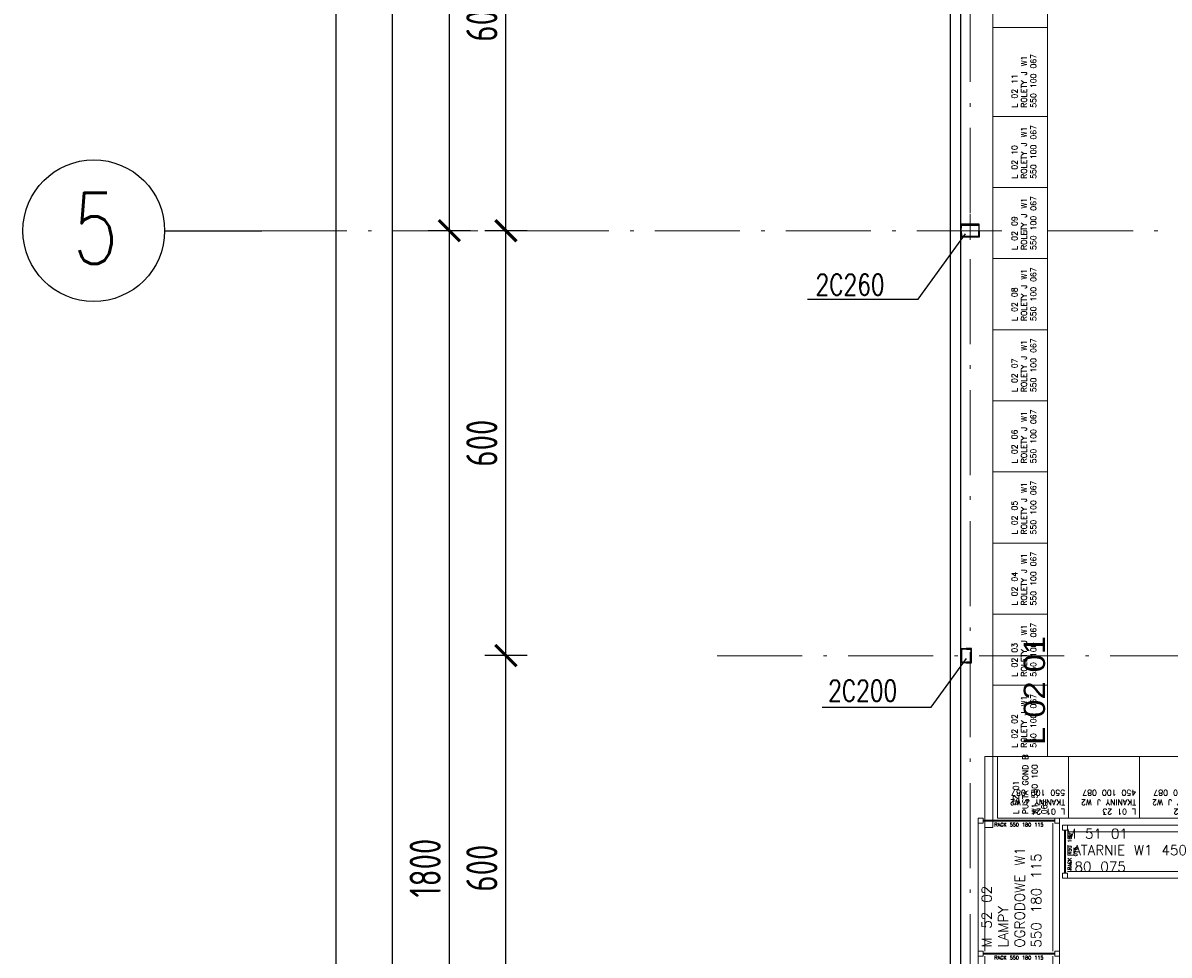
# Model space of a CAD drawing. Extents: x 153948 to 285449, y -89387 to -60195.
# Tile 11 of 108: x 247383 to 249001, y -83102 to -81786. Entities that reach past the tile are written whole.
import ezdxf

# ---------------------------------------------------------------- set-up
doc = ezdxf.new("R2010")
doc.units = 0
doc.header["$LTSCALE"] = 100
doc.header["$MEASUREMENT"] = 0
doc.header["$PDMODE"] = 1
doc.linetypes.add('ACAD_ISO10W100', pattern=[18.5, 12, -3, 0.5, -3])
doc.layers.get('0').update_dxf_attribs({"linetype": 'CONTINUOUS'})
doc.layers.get('DEFPOINTS').update_dxf_attribs({"linetype": 'CONTINUOUS'})
for name, color, linetype in [('1', 2, 'CONTINUOUS'), ('K-STA', 2, 'CONTINUOUS'), ('mago', 7, 'CONTINUOUS'), ('RS Minimasa VBA', 7, 'CONTINUOUS'), ('TEXT', 11, 'CONTINUOUS'), ('TEXT1', 2, 'CONTINUOUS'), ('WYMIARY', 1, 'CONTINUOUS')]:
    doc.layers.add(name, color=color, linetype=linetype)
for name, color, linetype, lineweight in [('OSIE', 8, 'ACAD_ISO10W100', 15), ('PANELE', 3, 'CONTINUOUS', 25), ('R450', 1, 'CONTINUOUS', 13), ('RAK_450', 7, 'CONTINUOUS', 13), ('RS REGAŁY', 7, 'CONTINUOUS', 13)]:
    doc.layers.add(name, color=color, linetype=linetype, lineweight=lineweight)
doc.styles.add('arial', font='arial.ttf', dxfattribs={"width": 1.1})
doc.styles.get("Standard").update_dxf_attribs({"font": 'txt.shx'})
doc.styles.add('STYLE2', font='isocp.shx', dxfattribs={"width": 0.8})
doc.styles.add('TXT3', font='SIMPLEX.SHX', dxfattribs={"width": 0.75, "height": 40})
doc.dimstyles.new('KRESKI_100', dxfattribs={"dimscale": 20, "dimtxt": 2.2, "dimasz": 1.5, "dimexe": 1.5, "dimexo": 1.5, "dimgap": 0.6, "dimtad": 1, "dimdec": 1, "dimrnd": 0.5, "dimdsep": 46, "dimtxsty": 'STYLE2', "dimblk1": 'ARCHTICK', "dimblk2": 'ARCHTICK', "dimsah": 1, "dimcen": 2.5, "dimdle": 1.5, "dimclrd": 10, "dimclre": 10, "dimclrt": 15, "dimadec": 0, "dimazin": 0, "dimtfac": 1, "dimtdec": 1, "dimtmove": 1, "dimatfit": 3, "dimldrblk": 'ARCHTICK', "dimfxl": 1.5, "dimfxlon": 1, "dimtolj": 1, "dimtzin": 0, "dimarcsym": 0})

# ---------------------------------------------------------------- blocks, each defined once
blk = doc.blocks.new('SC260X2')
at = {"layer": '1'}
for points in [[(-13, 9), (-13, 0), (-12.4, 0), (-12.1, 7, -0.401015), (-11.1, 7.9), (11.1, 7.9, -0.401015), (12.1, 7), (12.4, 0), (13, 0), (13, 9)], [(-13, -9), (-13, 0), (-12.4, 0), (-12.1, -7, 0.401015), (-11.1, -7.9), (11.1, -7.9, 0.401015), (12.1, -7), (12.4, 0), (13, 0), (13, -9)]]:
    blk.add_lwpolyline(points, format="xyb", close=True, dxfattribs=at)
blk = doc.blocks.new('SC200X2')
at = {"layer": '1'}
for points in [[(-10, 7.5), (-10, 0), (-9.7, 0, 0.391021), (-9.1, 0.6), (-8.7, 5.6, -0.391021), (-7.6, 6.6), (7.6, 6.6, -0.391021), (8.7, 5.6), (9.1, 0.6, 0.391021), (9.7, 0), (10, 0), (10, 7.5)], [(-10, -7.5), (-10, 0), (-9.7, 0, -0.391021), (-9.1, -0.6), (-8.7, -5.6, 0.391021), (-7.6, -6.6), (7.6, -6.6, 0.391021), (8.7, -5.6), (9.1, -0.6, -0.391021), (9.7, 0), (10, 0), (10, -7.5)]]:
    blk.add_lwpolyline(points, format="xyb", close=True, dxfattribs=at)
blk = doc.blocks.new('_ARCHTICK')
at = {"color": 0, "linetype": 'ByBlock', "const_width": 0.15}
blk.add_lwpolyline([(-0.5, -0.5), (0.5, 0.5)], dxfattribs=at)
blk = doc.blocks.new('*D198')
at = {"layer": 'DEFPOINTS', "color": 0, "ltscale": 0.1, "transparency": 16777216}
for p in [(248692.9, -74816), (247825, -85703), (248692.9, -85703)]:
    blk.add_point(p, dxfattribs=at)
at = {"layer": 'WYMIARY', "color": 10, "lineweight": -2, "ltscale": 0.1, "transparency": 16777216}
for p, q in [((247825, -74786), (247825, -85733)), ((247855, -74816), (247795, -74816)), ((247855, -85703), (247795, -85703))]:
    blk.add_line(p, q, dxfattribs=at)
at = {"layer": 'WYMIARY', "color": 10, "lineweight": -2, "ltscale": 0.1, "transparency": 16777216, "xscale": 30, "yscale": 30, "zscale": 30}
for p, rotation in [((247825, -74816), 90), ((247825, -85703), 270)]:
    blk.add_blockref('_ARCHTICK', p, dxfattribs=dict(at, rotation=rotation))
at = {"layer": 'WYMIARY', "color": 15, "ltscale": 0.1, "transparency": 16777216, "insert": (247791, -80259.5), "char_height": 44, "attachment_point": 5, "rotation": 90, "style": 'STYLE2'}
blk.add_mtext('\\A1;10887', dxfattribs=at)
blk = doc.blocks.new('*D201')
at = {"layer": 'DEFPOINTS', "color": 0, "ltscale": 0.1, "transparency": 16777216}
for p in [(247905, -77029.5), (247985, -77029.5), (248692.9, -83979.5)]:
    blk.add_point(p, dxfattribs=at)
at = {"layer": 'WYMIARY', "color": 10, "lineweight": -2, "ltscale": 0.1, "transparency": 16777216}
for p, q in [((247905, -84009.5), (247905, -76999.5)), ((247935, -77029.5), (247875, -77029.5)), ((247935, -83979.5), (247875, -83979.5))]:
    blk.add_line(p, q, dxfattribs=at)
at = {"layer": 'WYMIARY', "color": 10, "lineweight": -2, "ltscale": 0.1, "transparency": 16777216, "xscale": 30, "yscale": 30, "zscale": 30}
for p, rotation in [((247905, -77029.5), 90), ((247905, -83979.5), 270)]:
    blk.add_blockref('_ARCHTICK', p, dxfattribs=dict(at, rotation=rotation))
at = {"layer": 'WYMIARY', "color": 15, "ltscale": 0.1, "transparency": 16777216, "insert": (247871, -80504.5), "char_height": 44, "attachment_point": 5, "rotation": 90, "style": 'STYLE2'}
blk.add_mtext('\\A1;6950', dxfattribs=at)
blk = doc.blocks.new('*D209')
at = {"layer": 'DEFPOINTS', "color": 0, "ltscale": 0.1, "transparency": 16777216}
for p in [(248065, -80279.5), (247985, -82079.5), (248065, -82079.5)]:
    blk.add_point(p, dxfattribs=at)
at = {"layer": 'WYMIARY', "color": 10, "lineweight": -2, "ltscale": 0.1, "transparency": 16777216}
for p, q in [((247985, -80249.5), (247985, -82109.5)), ((248015, -80279.5), (247955, -80279.5)), ((248015, -82079.5), (247955, -82079.5))]:
    blk.add_line(p, q, dxfattribs=at)
at = {"layer": 'WYMIARY', "color": 10, "lineweight": -2, "ltscale": 0.1, "transparency": 16777216, "xscale": 30, "yscale": 30, "zscale": 30}
for p, rotation in [((247985, -80279.5), 90), ((247985, -82079.5), 270)]:
    blk.add_blockref('_ARCHTICK', p, dxfattribs=dict(at, rotation=rotation))
at = {"layer": 'WYMIARY', "color": 15, "ltscale": 0.1, "transparency": 16777216, "insert": (247951, -81179.5), "char_height": 44, "attachment_point": 5, "rotation": 90, "style": 'STYLE2'}
blk.add_mtext('\\A1;1800', dxfattribs=at)
blk = doc.blocks.new('*D210')
at = {"layer": 'DEFPOINTS', "color": 0, "ltscale": 0.1, "transparency": 16777216}
for p in [(248065, -82079.5), (247985, -83879.5), (248065, -83879.5)]:
    blk.add_point(p, dxfattribs=at)
at = {"layer": 'WYMIARY', "color": 10, "lineweight": -2, "ltscale": 0.1, "transparency": 16777216}
for p, q in [((247985, -82049.5), (247985, -83909.5)), ((248015, -82079.5), (247955, -82079.5)), ((248015, -83879.5), (247955, -83879.5))]:
    blk.add_line(p, q, dxfattribs=at)
at = {"layer": 'WYMIARY', "color": 10, "lineweight": -2, "ltscale": 0.1, "transparency": 16777216, "xscale": 30, "yscale": 30, "zscale": 30}
for p, rotation in [((247985, -82079.5), 90), ((247985, -83879.5), 270)]:
    blk.add_blockref('_ARCHTICK', p, dxfattribs=dict(at, rotation=rotation))
at = {"layer": 'WYMIARY', "color": 15, "ltscale": 0.1, "transparency": 16777216, "insert": (247951, -82979.5), "char_height": 44, "attachment_point": 5, "rotation": 90, "style": 'STYLE2'}
blk.add_mtext('\\A1;1800', dxfattribs=at)
blk = doc.blocks.new('*D220')
at = {"layer": 'DEFPOINTS', "color": 0, "ltscale": 0.1, "transparency": 16777216}
for p in [(248065, -82679.5), (248145, -82679.5), (248145, -83279.5)]:
    blk.add_point(p, dxfattribs=at)
at = {"layer": 'WYMIARY', "color": 10, "lineweight": -2, "ltscale": 0.1, "transparency": 16777216}
for p, q in [((248065, -83309.5), (248065, -82649.5)), ((248095, -82679.5), (248035, -82679.5)), ((248095, -83279.5), (248035, -83279.5))]:
    blk.add_line(p, q, dxfattribs=at)
at = {"layer": 'WYMIARY', "color": 10, "lineweight": -2, "ltscale": 0.1, "transparency": 16777216, "xscale": 30, "yscale": 30, "zscale": 30}
for p, rotation in [((248065, -82679.5), 90), ((248065, -83279.5), 270)]:
    blk.add_blockref('_ARCHTICK', p, dxfattribs=dict(at, rotation=rotation))
at = {"layer": 'WYMIARY', "color": 15, "ltscale": 0.1, "transparency": 16777216, "insert": (248031, -82979.5), "char_height": 44, "attachment_point": 5, "rotation": 90, "style": 'STYLE2'}
blk.add_mtext('\\A1;600', dxfattribs=at)
blk = doc.blocks.new('*D221')
at = {"layer": 'DEFPOINTS', "color": 0, "ltscale": 0.1, "transparency": 16777216}
for p in [(248065, -82079.5), (248145, -82079.5), (248145, -82679.5)]:
    blk.add_point(p, dxfattribs=at)
at = {"layer": 'WYMIARY', "color": 10, "lineweight": -2, "ltscale": 0.1, "transparency": 16777216}
for p, q in [((248065, -82709.5), (248065, -82049.5)), ((248095, -82079.5), (248035, -82079.5)), ((248095, -82679.5), (248035, -82679.5))]:
    blk.add_line(p, q, dxfattribs=at)
at = {"layer": 'WYMIARY', "color": 10, "lineweight": -2, "ltscale": 0.1, "transparency": 16777216, "xscale": 30, "yscale": 30, "zscale": 30}
for p, rotation in [((248065, -82079.5), 90), ((248065, -82679.5), 270)]:
    blk.add_blockref('_ARCHTICK', p, dxfattribs=dict(at, rotation=rotation))
at = {"layer": 'WYMIARY', "color": 15, "ltscale": 0.1, "transparency": 16777216, "insert": (248031, -82379.5), "char_height": 44, "attachment_point": 5, "rotation": 90, "style": 'STYLE2'}
blk.add_mtext('\\A1;600', dxfattribs=at)
blk = doc.blocks.new('*D222')
at = {"layer": 'DEFPOINTS', "color": 0, "ltscale": 0.1, "transparency": 16777216}
for p in [(248065, -81479.5), (248145, -81479.5), (248145, -82079.5)]:
    blk.add_point(p, dxfattribs=at)
at = {"layer": 'WYMIARY', "color": 10, "lineweight": -2, "ltscale": 0.1, "transparency": 16777216}
for p, q in [((248065, -82109.5), (248065, -81449.5)), ((248095, -81479.5), (248035, -81479.5)), ((248095, -82079.5), (248035, -82079.5))]:
    blk.add_line(p, q, dxfattribs=at)
at = {"layer": 'WYMIARY', "color": 10, "lineweight": -2, "ltscale": 0.1, "transparency": 16777216, "xscale": 30, "yscale": 30, "zscale": 30}
for p, rotation in [((248065, -81479.5), 90), ((248065, -82079.5), 270)]:
    blk.add_blockref('_ARCHTICK', p, dxfattribs=dict(at, rotation=rotation))
at = {"layer": 'WYMIARY', "color": 15, "ltscale": 0.1, "transparency": 16777216, "insert": (248031, -81779.5), "char_height": 44, "attachment_point": 5, "rotation": 90, "style": 'STYLE2'}
blk.add_mtext('\\A1;600', dxfattribs=at)
blk = doc.blocks.new('RACK 550 180 115')
at = {"color": 6}
for p, q in [((7, 115), (187.8, 115)), ((2.75, 108), (2.75, 7)), ((4.25, 108), (4.25, 7)), ((7, 105.5), (187.8, 105.5)), ((7, 9.5), (187.8, 9.5)), ((7, 0), (187.8, 0))]:
    blk.add_line(p, q, dxfattribs=at)
for points in [[(0, 108), (7, 108), (7, 115), (0, 115)], [(0, 0), (7, 0), (7, 7), (0, 7)]]:
    blk.add_lwpolyline(points, close=True, dxfattribs=at)
at = {"color": 6, "insert": (9.25, 57.5), "char_height": 5, "width": 101, "attachment_point": 5, "rotation": 90}
blk.add_mtext('RACK 550 180 115', dxfattribs=at)
blk = doc.blocks.new('RACK 450 180 075')
at = {"color": 1}
for p, q in [((2.75, 68), (2.75, 7)), ((4.25, 68), (4.25, 7)), ((7, 75), (187.8, 75)), ((7, 65.5), (187.8, 65.5)), ((7, 9.5), (187.8, 9.5)), ((7, 0), (187.8, 0))]:
    blk.add_line(p, q, dxfattribs=at)
for points in [[(0, 68), (7, 68), (7, 75), (0, 75)], [(0, 0), (7, 0), (7, 7), (0, 7)]]:
    blk.add_lwpolyline(points, close=True, dxfattribs=at)
at = {"color": 1, "insert": (14.25, 37.5), "char_height": 5, "width": 61, "attachment_point": 5, "rotation": 90}
blk.add_mtext('RACK 450 180 075', dxfattribs=at)

msp = doc.modelspace()

# ---------------------------------------------------------------- linework, layer by layer
at = {"layer": 'OSIE', "ltscale": 0.1}
for p, q in [((248720.4, -86679.55), (248720.4, -73374.65)), ((247720.4, -82079.55), (263229.19, -82079.55)), ((248363.17, -82679.55), (249349.98, -82679.55))]:
    msp.add_line(p, q, dxfattribs=at)
at = {"layer": 'OSIE', "ltscale": 0.5}
msp.add_line((248720.4, -82092.33), (248720.4, -82055.71), dxfattribs=at)
at = {"layer": 'PANELE', "ltscale": 0.5}
for p, q in [((248692.9, -83279.55), (248692.9, -77029.55)), ((248707.4, -83279.55), (248707.4, -77029.55))]:
    msp.add_line(p, q, dxfattribs=at)
at = {"layer": 'R450', "color": 6}
for points in [[(248829.65, -81667.39), (248829.65, -81792.79), (248752.65, -81792.79), (248752.65, -81667.39)], [(248829.65, -81792.79), (248829.65, -81918.19), (248752.65, -81918.19), (248752.65, -81792.79)], [(248829.65, -81918.19), (248829.65, -82018.59), (248752.65, -82018.59), (248752.65, -81918.19)], [(248829.65, -82018.59), (248829.65, -82118.99), (248752.65, -82118.99), (248752.65, -82018.59)], [(248829.65, -82118.99), (248829.65, -82219.39), (248752.65, -82219.39), (248752.65, -82118.99)], [(248829.65, -82219.39), (248829.65, -82319.79), (248752.65, -82319.79), (248752.65, -82219.39)], [(248829.65, -82319.79), (248829.65, -82420.19), (248752.65, -82420.19), (248752.65, -82319.79)], [(248829.65, -82420.19), (248829.65, -82520.59), (248752.65, -82520.59), (248752.65, -82420.19)], [(248829.65, -82520.59), (248829.65, -82620.99), (248752.65, -82620.99), (248752.65, -82520.59)], [(248829.65, -82620.99), (248829.65, -82721.39), (248752.65, -82721.39), (248752.65, -82620.99)], [(248829.65, -82721.39), (248829.65, -82821.79), (248752.65, -82821.79), (248752.65, -82721.39)], [(248752.65, -82821.79), (248752.65, -82922.19), (248741.3, -82922.19), (248741.3, -82821.79)]]:
    msp.add_lwpolyline(points, close=True, dxfattribs=at)
at = {"layer": 'RAK_450', "extrusion": (0, -1.22465e-16, -1)}
for points in [[(-248859.4, -82821.79), (-248759, -82821.79), (-248759, -82908.79), (-248859.4, -82908.79)], [(-248959.8, -82821.79), (-248859.4, -82821.79), (-248859.4, -82908.79), (-248959.8, -82908.79)], [(-249060.2, -82821.79), (-248959.8, -82821.79), (-248959.8, -82908.79), (-249060.2, -82908.79)]]:
    msp.add_lwpolyline(points, close=True, dxfattribs=at)
at = {"layer": 'TEXT'}
for p, q in [((248646.99, -82176.18), (248713.86, -82084.05)), ((248490.8, -82176.18), (248646.99, -82176.18)), ((248665.53, -82752.19), (248715.4, -82683.3)), ((248511.71, -82752.19), (248665.53, -82752.19))]:
    msp.add_line(p, q, dxfattribs=at)
at = {"layer": 'TEXT1'}
msp.add_line((247583.04, -82079.55), (247720.4, -82079.55), dxfattribs=at)
msp.add_circle((247483.04, -82079.55), 100, dxfattribs=at)

# ---------------------------------------------------------------- block references
at = {"layer": 'K-STA', "ltscale": 0.5}
msp.add_blockref('SC260X2', (248720.4, -82079.55), dxfattribs=at)
at = {"layer": 'K-STA', "ltscale": 0.5, "rotation": 270}
msp.add_blockref('SC200X2', (248714.9, -82679.55), dxfattribs=at)
at = {"layer": 'RS REGAŁY', "rotation": 270}
for p in [(248731.8, -82908.79), (248731.8, -83096.59)]:
    msp.add_blockref('RACK 550 180 115', p, dxfattribs=at)
at = {"layer": 'RS REGAŁY'}
msp.add_blockref('RACK 450 180 075', (248850.8, -82993.79), dxfattribs=at)

# ---------------------------------------------------------------- texts
at = {"layer": 'mago', "insert": (248796.14, -82805.56, 40), "char_height": 30, "width": 672.04, "attachment_point": 1, "rotation": 90, "style": 'arial'}
msp.add_mtext('L 02 01', dxfattribs=at)
at = {"layer": 'RS Minimasa VBA', "attachment_point": 1}
for s, insert, char_height, width, rotation in [('L 02 11^M^JROLETY J W1 550 100 067', (248779.14, -81905.97), 8, 95.4, 90), ('L 02 10^M^JROLETY J W1 550 100 067', (248779.14, -82006.37), 8, 95.4, 90), ('L 02 09^M^JROLETY J W1 550 100 067', (248779.14, -82106.77), 8, 95.4, 90), ('L 02 08^M^JROLETY J W1 550 100 067', (248779.14, -82207.17), 8, 95.4, 90), ('L 02 07^M^JROLETY J W1 550 100 067', (248779.14, -82307.57), 8, 95.4, 90), ('L 02 06^M^JROLETY J W1 550 100 067', (248779.14, -82407.97), 8, 95.4, 90), ('L 02 05^M^JROLETY J W1 550 100 067', (248779.14, -82508.37), 8, 95.4, 90), ('L 02 04^M^JROLETY J W1 550 100 067', (248779.14, -82608.77), 8, 95.4, 90), ('L 02 03^M^JROLETY J W1 550 100 067', (248779.14, -82709.17), 8, 95.4, 90), ('L 02 02^M^JROLETY J W1 550 100 067', (248779.14, -82809.57), 8, 95.4, 90), ('L 02 01^M^JPUSTA GOND B W1 550 100 067', (248780.99, -82903.39), 8, 95.4, 90), ('L 01 24^M^JTKANINY J W2 550 100 087', (248854.4, -82903.79), 8, 95.4, 180), ('L 01 23^M^JTKANINY J W2 450 100 087', (248954.8, -82903.79), 8, 95.4, 180), ('L 01 22^M^JTKANINY J W2 450 100 087', (249055.2, -82903.79), 8, 95.4, 180), ('M 52 02^M^JLAMPY OGRODOWE W1 550 180 115', (248736.8, -83091.79), 14, 183, 90)]:
    msp.add_mtext(s, dxfattribs=dict(at, insert=insert, char_height=char_height, width=width, rotation=rotation))
at = {"layer": 'RS Minimasa VBA', "insert": (248855.8, -82923.79), "char_height": 14, "width": 223, "attachment_point": 1}
msp.add_mtext('M 51 01^M^JLATARNIE W1 450 180 075', dxfattribs=at)
at = {"layer": 'TEXT', "style": 'TXT3', "width": 0.75}
for s, p in [('2C260', (248502.25, -82170.71)), ('2C200', (248520, -82743.9))]:
    msp.add_text(s, height=30, dxfattribs=at).set_placement(p)
at = {"layer": 'TEXT1', "style": 'TXT3', "width": 0.75}
msp.add_text('5', height=100, dxfattribs=at).set_placement((247453.24, -82126.19))

# ---------------------------------------------------------------- dimensions: what is measured, and where the dimension line sits
at = {"layer": 'WYMIARY', "ltscale": 0.1}
for base, p1, p2, picture, middle in [((247824.99, -85703.05), (248692.9, -74816.05), (248692.9, -85703.05), '*D198', (247790.99, -80259.55)), ((247904.99, -77029.55), (248692.9, -83979.55), (247984.99, -77029.55), '*D201', (247870.99, -80504.55)), ((247984.99, -82079.55), (248064.99, -80279.55), (248064.99, -82079.55), '*D209', (247950.99, -81179.55)), ((248064.99, -81479.55), (248144.99, -82079.55), (248144.99, -81479.55), '*D222', (248030.99, -81779.55)), ((247984.99, -83879.55), (248064.99, -82079.55), (248064.99, -83879.55), '*D210', (247950.99, -82979.55)), ((248064.99, -82079.55), (248144.99, -82679.55), (248144.99, -82079.55), '*D221', (248030.99, -82379.55)), ((248064.99, -82679.55), (248144.99, -83279.55), (248144.99, -82679.55), '*D220', (248030.99, -82979.55))]:
    dim = msp.add_linear_dim(base=base, p1=p1, p2=p2, angle=90, dimstyle='KRESKI_100', dxfattribs=at)
    dim.commit()
    dim.dimension.update_dxf_attribs({"geometry": picture, "text_midpoint": middle})

doc.saveas('drawing.dxf')
